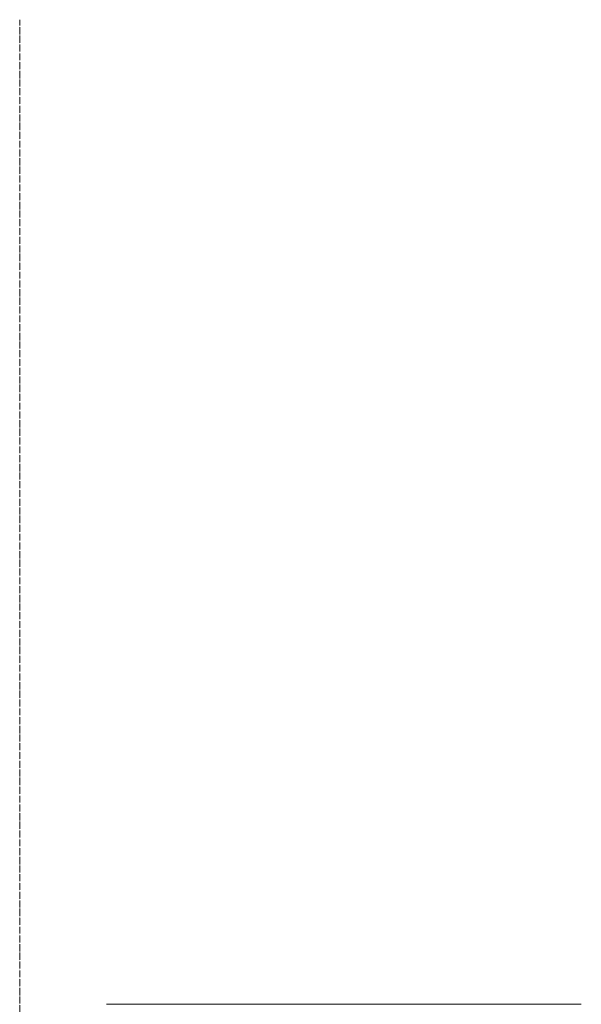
# Model space of a CAD drawing. Header units: millimetres. Extents: x 5617 to 106320, y 7718 to 217672.
# Tile 14 of 44: x 32387 to 34002, y 78170 to 81000. Entities that reach past the tile are written whole.
import ezdxf

# ---------------------------------------------------------------- set-up
doc = ezdxf.new("R2010")
doc.units = ezdxf.units.MM
doc.linetypes.add('Линия сетки', pattern=[25, 20, -2.5, 0, -2.5])
doc.layers.add('Колонны', color=7, linetype='Continuous', lineweight=18)
doc.layers.add('Оси', color=7, linetype='Continuous', lineweight=9)

# ---------------------------------------------------------------- blocks, each defined once
blk = doc.blocks.new('A_OGR_PAN_Отлив - A_OGR_PAN_Отлив-5755840-МКСС_K1_L21_67_500_')
at = {"layer": 'Колонны', "color": 254, "lineweight": 5, "true_color": 0xcccccc}
blk.add_line((-682.5, -520), (682.5, -520), dxfattribs=at)
blk = doc.blocks.new('135_SLK_K1_AR_FCD_rvt-1-МКСС_K1_L21_67_500_')
at = {"layer": 'Колонны', "color": 254, "lineweight": 5, "true_color": 0xcccccc, "rotation": 180}
blk.add_blockref('A_OGR_PAN_Отлив - A_OGR_PAN_Отлив-5755840-МКСС_K1_L21_67_500_', (18882.5, 77650), dxfattribs=at)

msp = doc.modelspace()

# ---------------------------------------------------------------- linework, layer by layer
at = {"layer": 'Оси', "linetype": 'Линия сетки'}
msp.add_line((32387.3, 54703.8), (32387.3, 80999.9), dxfattribs=at)

# ---------------------------------------------------------------- block references
at = {"lineweight": 5}
msp.add_blockref('135_SLK_K1_AR_FCD_rvt-1-МКСС_K1_L21_67_500_', (14437.3, 0), dxfattribs=at)

doc.saveas('drawing.dxf')
